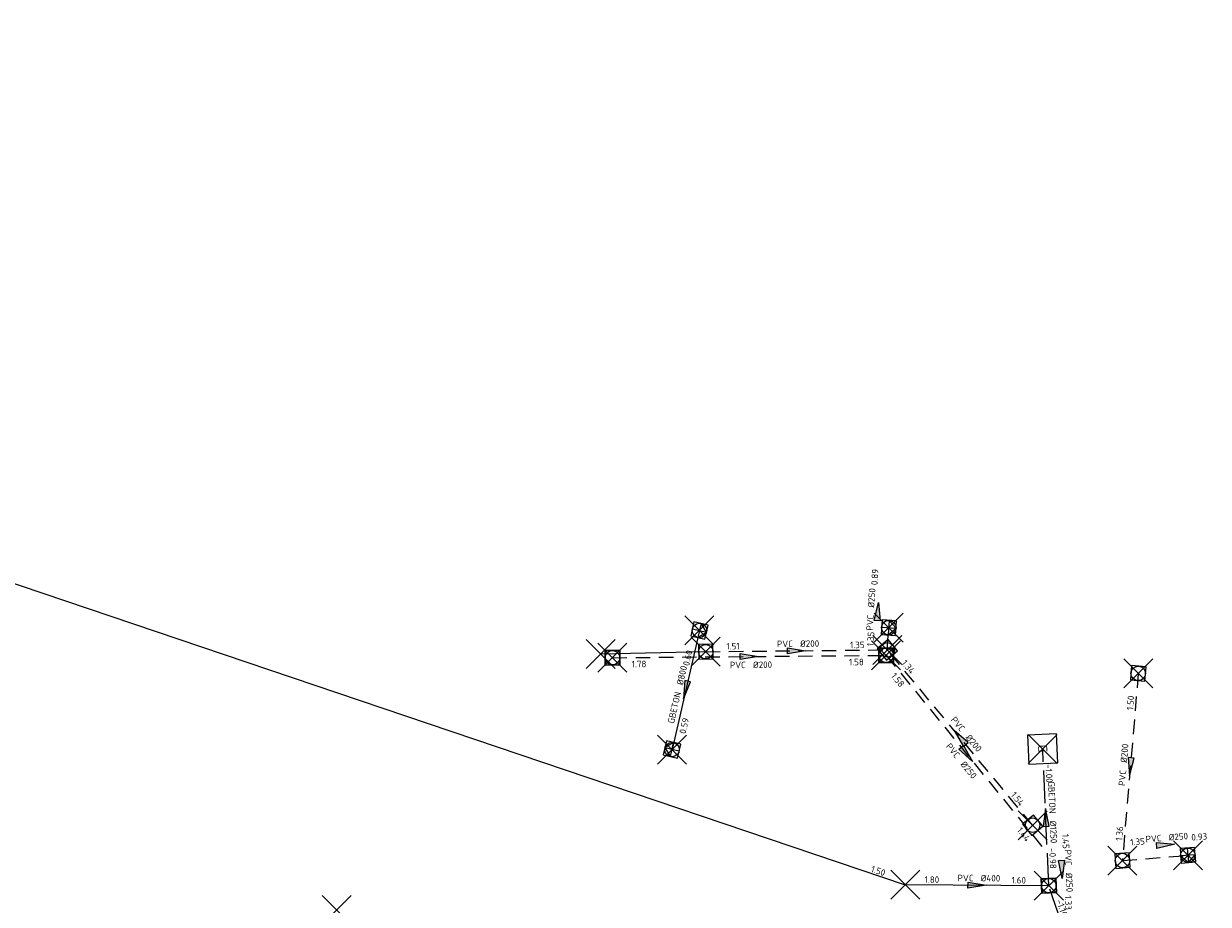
# Model space of a CAD drawing. Header units: metres. Extents: x 157108 to 159104, y 459683 to 461645.
# Tile 24 of 24: x 158272 to 158517, y 461460 to 461642. Entities that reach past the tile are written whole.
import ezdxf
from ezdxf.enums import TextEntityAlignment as Align
from ezdxf.lldxf.tags import DXFTag

# ---------------------------------------------------------------- set-up
doc = ezdxf.new("R2010")
doc.units = ezdxf.units.M
doc.header["$LTSCALE"] = 0.75
doc.header["$PDMODE"] = 3
doc.header["$PDSIZE"] = 3
for name, pattern in [('RI-DWA_BETON-SO', [11.4, 9, -2.4]), ('RI-DWA_PVC-SO', [6.4, 4, -2.4]), ('RI-HWA_PVC-SO', [6.4, 4, -2.4])]:
    doc.linetypes.add(name, pattern=pattern)
doc.layers.get('0').update_dxf_attribs({"lineweight": 25})
doc.layers.get('defpoints').update_dxf_attribs({"lineweight": 25})
for name, color, linetype in [('B-OI-RI-DUIKERHWA_RIOOLLEIDING_GBETON_800-G', 171, 'Continuous'), ('B-OI-RI-DWA_RIOOLLEIDING_GBETON_1250-G', 42, 'RI-DWA_BETON-SO'), ('B-OI-RI-DWA_RIOOLLEIDING_PVC_200-G', 42, 'RI-DWA_PVC-SO'), ('B-OI-RI-DWA_RIOOLLEIDING_PVC_250-G', 42, 'RI-DWA_PVC-SO'), ('B-OI-RI-HWA_RIOOLLEIDING_PVC_200-G', 151, 'RI-HWA_PVC-SO'), ('B-OI-RI-HWA_RIOOLLEIDING_PVC_250-G', 151, 'RI-HWA_PVC-SO'), ('B-OI-RI-HWA_RIOOLPUT_OVERSTORTPUT-S', 151, 'Continuous'), ('B-OI-RI-ONBEKEND-G', 253, 'Continuous'), ('B-OI-RI-PERSLEIDING_PVC_160-G', 210, 'RI-PERS-SO'), ('B-OI-RI-PERSLEIDING_PVC_400-G', 210, 'RI-PERS-SO'), ('B-OI-RI-PERSLEIDING_STROOMRICHTING-S', 210, 'Continuous')]:
    doc.layers.add(name, color=color, linetype=linetype)
for name, color, linetype, lineweight in [('B-OI-RI-DWA_RIOOLPUT_INSPECTIEPUT-S', 42, 'Continuous', 25), ('B-OI-RI-DWA_STROOMRICHTING-S', 42, 'Continuous', 25), ('B-OI-RI-HWA_RIOOLPUT_INSPECTIEPUT-S', 151, 'Continuous', 25), ('B-OI-RI-HWA_STROOMRICHTING-S', 151, 'Continuous', 25), ('B-OI-RI-PERSLEIDING_GEMAAL-S', 210, 'Continuous', 25)]:
    doc.layers.add(name, color=color, linetype=linetype, lineweight=lineweight)
for name, color, linetype, plot in [('externe overstort', 7, 'Continuous', False), ('inspectieput', 7, 'Continuous', False), ('lozingsput', 7, 'Continuous', False), ('rioolgemaal', 7, 'Continuous', False), ('uitlaatconstructie', 7, 'Continuous', False)]:
    doc.layers.add(name, color=color, linetype=linetype, plot=plot)
doc.layers.get('0').freeze()
doc.styles.add('NLCS-ISO', font='isocpeur.ttf')
doc.styles.get("Standard").update_dxf_attribs({"font": 'txt.shx'})
tags = doc.linetypes.add('RI-PERS-SO', pattern='A,7,-2,["P",Standard,S=1.8,R=0,X=-0.5,Y=-0.9],-2,7,-2,[102,NLCS.SHX,S=1,R=180,X=0,Y=0],-2', length=22).pattern_tags.tags
tags[6] = DXFTag(74, 10)

# ---------------------------------------------------------------- blocks, each defined once
blk = doc.blocks.new('*U10')
at = {"ltscale": 0.1, "style": 'NLCS-ISO'}
for tag, p in [('BOBL', (-361.3, 0)), ('MAT', (-1, 0.5))]:
    blk.add_attdef(tag, text='', height=1.8, dxfattribs=at).set_placement(p, align=Align.BOTTOM_RIGHT)
for tag, p in [('DIA', (1, 0.5)), ('BOBR', (360.35, -0.24))]:
    blk.add_attdef(tag, text='', height=1.8, dxfattribs=at).set_placement(p, align=Align.BOTTOM_LEFT)
at = {"layer": 'defpoints', "ltscale": 0.1, "style": 'NLCS-ISO', "flags": 1}
blk.add_attdef('JVA', text='', height=1.8, dxfattribs=at).set_placement((0, -1), align=Align.TOP_CENTER)
blk = doc.blocks.new('*U11')
at = {"ltscale": 0.1}
blk.add_hatch(color=256, dxfattribs=at).paths.add_polyline_path([(2.5, 0), (-2.5, -0.83), (-2.5, 0.83)])
at = {"ltscale": 0.1, "flags": 128}
blk.add_lwpolyline([(2.5, 0), (-2.5, -0.83), (-2.5, 0.83)], close=True, dxfattribs=at)
at = {"ltscale": 0.1, "style": 'NLCS-ISO'}
for tag, p in [('BOBL', (-10.45, 0)), ('MAT', (-1, 0.5))]:
    blk.add_attdef(tag, text='', height=1.8, dxfattribs=at).set_placement(p, align=Align.BOTTOM_RIGHT)
for tag, p in [('DIA', (1, 0.5)), ('BOBR', (9.5, 0))]:
    blk.add_attdef(tag, text='', height=1.8, dxfattribs=at).set_placement(p, align=Align.BOTTOM_LEFT)
at = {"layer": 'defpoints', "ltscale": 0.1, "style": 'NLCS-ISO', "flags": 1}
blk.add_attdef('JVA', text='', height=1.8, dxfattribs=at).set_placement((0, -1), align=Align.TOP_CENTER)
blk = doc.blocks.new('*U78')
at = {"ltscale": 0.1}
blk.add_hatch(color=256, dxfattribs=at).paths.add_polyline_path([(-2.5, 0), (2.5, -0.83), (2.5, 0.83)])
at = {"ltscale": 0.1, "flags": 128}
blk.add_lwpolyline([(-2.5, 0), (2.5, -0.83), (2.5, 0.83)], close=True, dxfattribs=at)
at = {"ltscale": 0.1, "style": 'NLCS-ISO'}
for tag, p in [('BOBL', (-22.06, 0)), ('MAT', (-1, 0.5))]:
    blk.add_attdef(tag, text='', height=1.8, dxfattribs=at).set_placement(p, align=Align.BOTTOM_RIGHT)
for tag, p in [('DIA', (1, 0.5)), ('BOBR', (21.12, -0.01))]:
    blk.add_attdef(tag, text='', height=1.8, dxfattribs=at).set_placement(p, align=Align.BOTTOM_LEFT)
at = {"layer": 'defpoints', "ltscale": 0.1, "style": 'NLCS-ISO', "flags": 1}
blk.add_attdef('JVA', text='', height=1.8, dxfattribs=at).set_placement((0, -1), align=Align.TOP_CENTER)
blk = doc.blocks.new('*U38')
at = {"ltscale": 0.1}
blk.add_hatch(color=256, dxfattribs=at).paths.add_polyline_path([(2.5, 0), (-2.5, -0.83), (-2.5, 0.83)])
at = {"ltscale": 0.1, "flags": 128}
blk.add_lwpolyline([(2.5, 0), (-2.5, -0.83), (-2.5, 0.83)], close=True, dxfattribs=at)
at = {"ltscale": 0.1, "style": 'NLCS-ISO'}
for tag, p in [('BOBL', (-5.66, 0)), ('MAT', (-1, 0.5))]:
    blk.add_attdef(tag, text='', height=1.8, dxfattribs=at).set_placement(p, align=Align.BOTTOM_RIGHT)
for tag, p in [('DIA', (1, 0.5)), ('BOBR', (7.22, 0))]:
    blk.add_attdef(tag, text='', height=1.8, dxfattribs=at).set_placement(p, align=Align.BOTTOM_LEFT)
at = {"layer": 'defpoints', "ltscale": 0.1, "style": 'NLCS-ISO', "flags": 1}
blk.add_attdef('JVA', text='', height=1.8, dxfattribs=at).set_placement((0, -1), align=Align.TOP_CENTER)
blk = doc.blocks.new('*U79')
at = {"ltscale": 0.1}
blk.add_hatch(color=256, dxfattribs=at).paths.add_polyline_path([(-2.5, 0), (2.5, -0.83), (2.5, 0.83)])
at = {"ltscale": 0.1, "flags": 128}
blk.add_lwpolyline([(-2.5, 0), (2.5, -0.83), (2.5, 0.83)], close=True, dxfattribs=at)
at = {"ltscale": 0.1, "style": 'NLCS-ISO'}
for tag, p in [('BOBL', (-16.56, 0)), ('MAT', (-1, 0.5))]:
    blk.add_attdef(tag, text='', height=1.8, dxfattribs=at).set_placement(p, align=Align.BOTTOM_RIGHT)
for tag, p in [('DIA', (1, 0.5)), ('BOBR', (15.62, 0))]:
    blk.add_attdef(tag, text='', height=1.8, dxfattribs=at).set_placement(p, align=Align.BOTTOM_LEFT)
at = {"layer": 'defpoints', "ltscale": 0.1, "style": 'NLCS-ISO', "flags": 1}
blk.add_attdef('JVA', text='', height=1.8, dxfattribs=at).set_placement((0, -1), align=Align.TOP_CENTER)
blk = doc.blocks.new('*U94')
at = {"ltscale": 0.1}
blk.add_hatch(color=256, dxfattribs=at).paths.add_polyline_path([(2.5, 0), (-2.5, -0.83), (-2.5, 0.83)])
at = {"ltscale": 0.1, "flags": 128}
blk.add_lwpolyline([(2.5, 0), (-2.5, -0.83), (-2.5, 0.83)], close=True, dxfattribs=at)
at = {"ltscale": 0.1, "style": 'NLCS-ISO'}
for tag, p in [('BOBL', (-15.7, 0)), ('MAT', (-1, 0.5))]:
    blk.add_attdef(tag, text='', height=1.8, dxfattribs=at).set_placement(p, align=Align.BOTTOM_RIGHT)
for tag, p in [('DIA', (1, 0.5)), ('BOBR', (14.75, 0))]:
    blk.add_attdef(tag, text='', height=1.8, dxfattribs=at).set_placement(p, align=Align.BOTTOM_LEFT)
at = {"layer": 'defpoints', "ltscale": 0.1, "style": 'NLCS-ISO', "flags": 1}
blk.add_attdef('JVA', text='', height=1.8, dxfattribs=at).set_placement((0, -1), align=Align.TOP_CENTER)
blk = doc.blocks.new('*U296')
at = {"ltscale": 0.1}
blk.add_hatch(color=256, dxfattribs=at).paths.add_polyline_path([(-2.5, 0), (2.5, -0.83), (2.5, 0.83)])
at = {"ltscale": 0.1, "flags": 128}
blk.add_lwpolyline([(-2.5, 0), (2.5, -0.83), (2.5, 0.83)], close=True, dxfattribs=at)
at = {"ltscale": 0.1, "style": 'NLCS-ISO'}
for tag, p in [('MAT', (-1, 0.5)), ('BOBL', (-7.51, -3.24))]:
    blk.add_attdef(tag, text='', height=1.8, dxfattribs=at).set_placement(p, align=Align.BOTTOM_RIGHT)
for tag, p in [('DIA', (1, 0.5)), ('BOBR', (6.56, 0))]:
    blk.add_attdef(tag, text='', height=1.8, dxfattribs=at).set_placement(p, align=Align.BOTTOM_LEFT)
at = {"layer": 'defpoints', "ltscale": 0.1, "style": 'NLCS-ISO', "flags": 1}
blk.add_attdef('JVA', text='', height=1.8, dxfattribs=at).set_placement((0, -1), align=Align.TOP_CENTER)
blk = doc.blocks.new('*U297')
at = {"ltscale": 0.1}
blk.add_hatch(color=256, dxfattribs=at).paths.add_polyline_path([(2.5, 0), (-2.5, -0.83), (-2.5, 0.83)])
at = {"ltscale": 0.1, "flags": 128}
blk.add_lwpolyline([(2.5, 0), (-2.5, -0.83), (-2.5, 0.83)], close=True, dxfattribs=at)
at = {"ltscale": 0.1, "style": 'NLCS-ISO'}
for tag, p in [('BOBL', (-28.4, -3.24)), ('MAT', (-1, -3.74))]:
    blk.add_attdef(tag, text='', height=1.8, dxfattribs=at).set_placement(p, align=Align.BOTTOM_RIGHT)
for tag, p in [('DIA', (1, -3.74)), ('BOBR', (27.45, -3.23))]:
    blk.add_attdef(tag, text='', height=1.8, dxfattribs=at).set_placement(p, align=Align.BOTTOM_LEFT)
at = {"layer": 'defpoints', "ltscale": 0.1, "style": 'NLCS-ISO', "flags": 1}
blk.add_attdef('JVA', text='', height=1.8, dxfattribs=at).set_placement((0, -1), align=Align.TOP_CENTER)
blk = doc.blocks.new('*U298')
at = {"ltscale": 0.1}
blk.add_hatch(color=256, dxfattribs=at).paths.add_polyline_path([(2.5, 0), (-2.5, -0.83), (-2.5, 0.83)])
at = {"ltscale": 0.1, "flags": 128}
blk.add_lwpolyline([(2.5, 0), (-2.5, -0.83), (-2.5, 0.83)], close=True, dxfattribs=at)
at = {"ltscale": 0.1, "style": 'NLCS-ISO'}
for tag, p in [('BOBL', (-25.87, -3.24)), ('MAT', (-1, -3.74))]:
    blk.add_attdef(tag, text='', height=1.8, dxfattribs=at).set_placement(p, align=Align.BOTTOM_RIGHT)
for tag, p in [('DIA', (1, -3.74)), ('BOBR', (24.93, -3.23))]:
    blk.add_attdef(tag, text='', height=1.8, dxfattribs=at).set_placement(p, align=Align.BOTTOM_LEFT)
at = {"layer": 'defpoints', "ltscale": 0.1, "style": 'NLCS-ISO', "flags": 1}
blk.add_attdef('JVA', text='', height=1.8, dxfattribs=at).set_placement((0, -1), align=Align.TOP_CENTER)
blk = doc.blocks.new('B-SRI-PUT_HWA-SO')
at = {"lineweight": -3, "flags": 128}
blk.add_lwpolyline([(-2, -2), (2, -2), (2, 2), (-2, 2)], close=True, dxfattribs=at)
at = {"lineweight": -3}
blk.add_circle((0, 0), 2, dxfattribs=at)
blk = doc.blocks.new('B-SRI-PUT_OVERSTORT-SO')
for p, q in [((0, 2), (-2, 0)), ((-2, 0), (2, 0)), ((0, -2), (0, 2)), ((2, 0), (0, 2))]:
    blk.add_line(p, q)
blk.add_lwpolyline([(-2, -2), (2, -2), (2, 2), (-2, 2)], close=True)
blk.add_circle((0, 0), 2)
blk = doc.blocks.new('B-SRI-PUT_DWA-SO')
at = {"flags": 128}
blk.add_lwpolyline([(-2, 2), (2, 2), (2, -2), (-2, -2)], close=True, dxfattribs=at)
at = {"lineweight": -3, "flags": 128}
blk.add_lwpolyline([(2, -2), (2, 2), (-2, 2), (-2, -2)], close=True, dxfattribs=at)
at = {"lineweight": -3}
blk.add_circle((0, 0), 2, dxfattribs=at)
blk = doc.blocks.new('*U392')
at = {"ltscale": 0.1}
blk.add_hatch(color=256, dxfattribs=at).paths.add_polyline_path([(-2.5, 0), (2.5, -0.83), (2.5, 0.83)])
at = {"ltscale": 0.1, "flags": 128}
blk.add_lwpolyline([(-2.5, 0), (2.5, -0.83), (2.5, 0.83)], close=True, dxfattribs=at)
at = {"ltscale": 0.1, "style": 'NLCS-ISO'}
for tag, p in [('BOBL', (-9.51, 0)), ('MAT', (-1, 0.5))]:
    blk.add_attdef(tag, text='', height=1.8, dxfattribs=at).set_placement(p, align=Align.BOTTOM_RIGHT)
for tag, p in [('DIA', (1, 0.5)), ('BOBR', (8.57, 0))]:
    blk.add_attdef(tag, text='', height=1.8, dxfattribs=at).set_placement(p, align=Align.BOTTOM_LEFT)
at = {"layer": 'defpoints', "ltscale": 0.1, "style": 'NLCS-ISO', "flags": 1}
blk.add_attdef('JVA', text='', height=1.8, dxfattribs=at).set_placement((0, -1), align=Align.TOP_CENTER)
blk = doc.blocks.new('*U393')
at = {"ltscale": 0.1}
blk.add_hatch(color=256, dxfattribs=at).paths.add_polyline_path([(-2.5, 0), (2.5, -0.83), (2.5, 0.83)])
at = {"ltscale": 0.1, "flags": 128}
blk.add_lwpolyline([(-2.5, 0), (2.5, -0.83), (2.5, 0.83)], close=True, dxfattribs=at)
at = {"ltscale": 0.1, "style": 'NLCS-ISO'}
for tag, p in [('BOBL', (-46.96, 0)), ('MAT', (-1, 0.5))]:
    blk.add_attdef(tag, text='', height=1.8, dxfattribs=at).set_placement(p, align=Align.BOTTOM_RIGHT)
for tag, p in [('DIA', (1, 0.5)), ('BOBR', (46.01, -0.02))]:
    blk.add_attdef(tag, text='', height=1.8, dxfattribs=at).set_placement(p, align=Align.BOTTOM_LEFT)
at = {"layer": 'defpoints', "ltscale": 0.1, "style": 'NLCS-ISO', "flags": 1}
blk.add_attdef('JVA', text='', height=1.8, dxfattribs=at).set_placement((0, -1), align=Align.TOP_CENTER)
blk = doc.blocks.new('SRI-GEMAAL-SO')
at = {"lineweight": -3, "flags": 128}
blk.add_lwpolyline([(-4, -4), (4, -4), (4, 4), (-4, 4)], close=True, dxfattribs=at)
at = {"ltscale": 0.1, "style": 'NLCS-ISO'}
blk.add_text('G', height=2.5, dxfattribs=at).set_placement((-0.17, -0.01), align=Align.MIDDLE_CENTER)

msp = doc.modelspace()

# ---------------------------------------------------------------- linework, layer by layer
at = {"layer": 'B-OI-RI-DUIKERHWA_RIOOLLEIDING_GBETON_800-G'}
msp.add_line((158412.07, 461516.61), (158406.4, 461491.99), dxfattribs=at)
at = {"layer": 'B-OI-RI-DWA_RIOOLLEIDING_GBETON_1250-G'}
for p, q in [((158484.33, 461463.83), (158483.07, 461492.08)), ((158511.74, 461383.96), (158484.33, 461463.83))]:
    msp.add_line(p, q, dxfattribs=at)
at = {"layer": 'B-OI-RI-DWA_RIOOLLEIDING_PVC_200-G'}
msp.add_line((158394.09, 461510.97), (158450.68, 461511.47), dxfattribs=at)
at = {"layer": 'B-OI-RI-DWA_RIOOLLEIDING_PVC_250-G'}
msp.add_line((158450.68, 461511.47), (158484.05, 461470.52), dxfattribs=at)
at = {"layer": 'B-OI-RI-HWA_RIOOLLEIDING_PVC_200-G'}
for p, q in [((158413.38, 461512.22), (158450.93, 461512.6)), ((158480.98, 461476.33), (158450.93, 461512.6)), ((158502.82, 461507.74), (158499.56, 461469.03))]:
    msp.add_line(p, q, dxfattribs=at)
at = {"layer": 'B-OI-RI-HWA_RIOOLLEIDING_PVC_250-G'}
for p, q in [((158450.93, 461512.6), (158451.23, 461517.19)), ((158499.56, 461469.03), (158513.09, 461470.11))]:
    msp.add_line(p, q, dxfattribs=at)
at = {"layer": 'B-OI-RI-ONBEKEND-G'}
msp.add_line((158413.38, 461512.22), (158391.63, 461511.73), dxfattribs=at)
at = {"layer": 'B-OI-RI-PERSLEIDING_PVC_160-G'}
msp.add_line((157927.98, 461642.09), (158454.65, 461464.04), dxfattribs=at)
at = {"layer": 'B-OI-RI-PERSLEIDING_PVC_400-G'}
msp.add_line((158484.33, 461463.83), (158454.65, 461464.04), dxfattribs=at)
at = {"layer": 'externe overstort'}
msp.add_point((158337.02, 461458.83), dxfattribs=at)
at = {"layer": 'inspectieput'}
for p in [(158413.38, 461512.22), (158450.93, 461512.6), (158391.63, 461511.73), (158394.09, 461510.97), (158450.68, 461511.47), (158502.82, 461507.74), (158480.98, 461476.33), (158499.56, 461469.03), (158484.33, 461463.83)]:
    msp.add_point(p, dxfattribs=at)
at = {"layer": 'lozingsput'}
msp.add_point((158454.65, 461464.04), dxfattribs=at)
at = {"layer": 'rioolgemaal'}
msp.add_point((158483.07, 461492.08), dxfattribs=at)
at = {"layer": 'uitlaatconstructie'}
for p in [(158451.23, 461517.19), (158412.07, 461516.61), (158406.4, 461491.99), (158513.09, 461470.11)]:
    msp.add_point(p, dxfattribs=at)

# ---------------------------------------------------------------- block references
at = {"layer": 'B-OI-RI-DWA_RIOOLPUT_INSPECTIEPUT-S', "xscale": 0.75, "yscale": 0.75, "zscale": 0.75}
for p, rotation in [((158450.68, 461511.47), 180.5051389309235), ((158394.09, 461510.97), 0.505138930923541), ((158484.33, 461463.83), 92.5438596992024)]:
    msp.add_blockref('B-SRI-PUT_DWA-SO', p, dxfattribs=dict(at, rotation=rotation))
at = {"layer": 'B-OI-RI-DWA_STROOMRICHTING-S'}
for name, p, xscale, yscale, zscale, rotation, values in [('*U297', (158422.39, 461511.22), 0.75, 0.75, 0.75, 0.505138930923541, {'MAT': 'PVC', 'DIA': '%%c200', 'BOBL': '1.78', 'BOBR': '1.58'}), ('*U298', (158467.37, 461490.99), 0.75, 0.75, 0.75, 309.175526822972, {'MAT': 'PVC', 'DIA': '%%c250', 'BOBL': '1.58', 'BOBR': '1.44'}), ('*U392', (158483.7, 461477.95), 0.75, 0.75, 0.75, 272.5438596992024, {'MAT': 'GBETON', 'DIA': '%%c1250', 'BOBL': '-1.00', 'BOBR': '-0.98'}), ('*U38', (158487, 461467.18), 0.7500000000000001, 0.7500000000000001, 0.7500000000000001, 272.3962731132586, {'MAT': 'PVC', 'DIA': '%%c250', 'BOBL': '1.45', 'BOBR': '1.33'}), ('*U393', (158498.03, 461423.89), 0.7499999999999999, 0.7499999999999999, 0.7499999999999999, 288.9402311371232, {'MAT': 'GBETON', 'DIA': '%%c1250', 'BOBL': '-1.10', 'BOBR': '-0.95'})]:
    msp.add_blockref(name, p, dxfattribs=dict(at, xscale=xscale, yscale=yscale, zscale=zscale, rotation=rotation)).add_auto_attribs(values)
at = {"layer": 'B-OI-RI-HWA_RIOOLPUT_INSPECTIEPUT-S', "xscale": 0.75, "yscale": 0.75, "zscale": 0.75}
for p, rotation in [((158413.38, 461512.22), 181.2744338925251), ((158450.93, 461512.6), 309.6401604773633), ((158502.82, 461507.74), 265.1850413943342), ((158480.98, 461476.33), 129.6401604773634), ((158499.56, 461469.03), 4.549189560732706)]:
    msp.add_blockref('B-SRI-PUT_HWA-SO', p, dxfattribs=dict(at, rotation=rotation))
at = {"layer": 'B-OI-RI-HWA_RIOOLPUT_OVERSTORTPUT-S', "xscale": 0.75, "yscale": 0.75, "zscale": 0.75}
for p, rotation in [((158412.07, 461516.61), 257.0324071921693), ((158451.23, 461517.19), 266.2480671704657), ((158406.4, 461491.99), 77.03240719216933), ((158513.09, 461470.11), 184.5491895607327)]:
    msp.add_blockref('B-SRI-PUT_OVERSTORT-SO', p, dxfattribs=dict(at, rotation=rotation))
at = {"layer": 'B-OI-RI-HWA_STROOMRICHTING-S', "xscale": 0.75, "yscale": 0.75, "zscale": 0.75}
for name, p, rotation, values in [('*U38', (158448.95, 461520.52), 86.24806717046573, {'MAT': 'PVC', 'DIA': '%%c250', 'BOBL': '1.35', 'BOBR': '0.89'}), ('*U296', (158409.23, 461504.3), 77.03240719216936, {'MAT': 'GBETON', 'DIA': '%%c800', 'BOBL': '0.59', 'BOBR': '0.60'}), ('*U94', (158432.16, 461512.41), 0.5874641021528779, {'MAT': 'PVC', 'DIA': '%%c200', 'BOBL': '1.51', 'BOBR': '1.35'}), ('*U78', (158465.95, 461494.47), 309.6401604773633, {'MAT': 'PVC', 'DIA': '%%c200', 'BOBL': '1.34', 'BOBR': '1.54'}), ('*U79', (158501.19, 461488.39), 85.18504139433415, {'MAT': 'PVC', 'DIA': '%%c200', 'BOBL': '1.36', 'BOBR': '1.50'}), ('*U38', (158508.49, 461472.3), 4.549189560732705, {'MAT': 'PVC', 'DIA': '%%c250', 'BOBL': '1.35', 'BOBR': '0.93'})]:
    msp.add_blockref(name, p, dxfattribs=dict(at, rotation=rotation)).add_auto_attribs(values)
at = {"layer": 'B-OI-RI-PERSLEIDING_GEMAAL-S', "xscale": 0.75, "yscale": 0.75, "zscale": 0.75, "rotation": 272.5438596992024}
msp.add_blockref('SRI-GEMAAL-SO', (158483.07, 461492.08), dxfattribs=at)
at = {"layer": 'B-OI-RI-PERSLEIDING_STROOMRICHTING-S'}
ref = msp.add_blockref('*U10', (158191.31, 461553.07), dxfattribs=dict(at, xscale=0.75, yscale=0.75, zscale=0.75, rotation=341.3218984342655))
ref.add_attrib('BOBR', '1.50', dxfattribs={"layer": '0', "ltscale": 0.1, "height": 1.35, "rotation": 341.3219, "style": 'NLCS-ISO'}).set_placement((158447.29, 461466.34), align=Align.BOTTOM_LEFT)
at = {"layer": 'B-OI-RI-PERSLEIDING_STROOMRICHTING-S', "xscale": 0.75, "yscale": 0.75, "zscale": 0.75, "rotation": 359.5849183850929}
msp.add_blockref('*U11', (158469.49, 461463.94), dxfattribs=at).add_auto_attribs({'MAT': 'PVC', 'DIA': '%%c400', 'BOBL': '1.80', 'BOBR': '1.60'})

doc.saveas('drawing.dxf')
